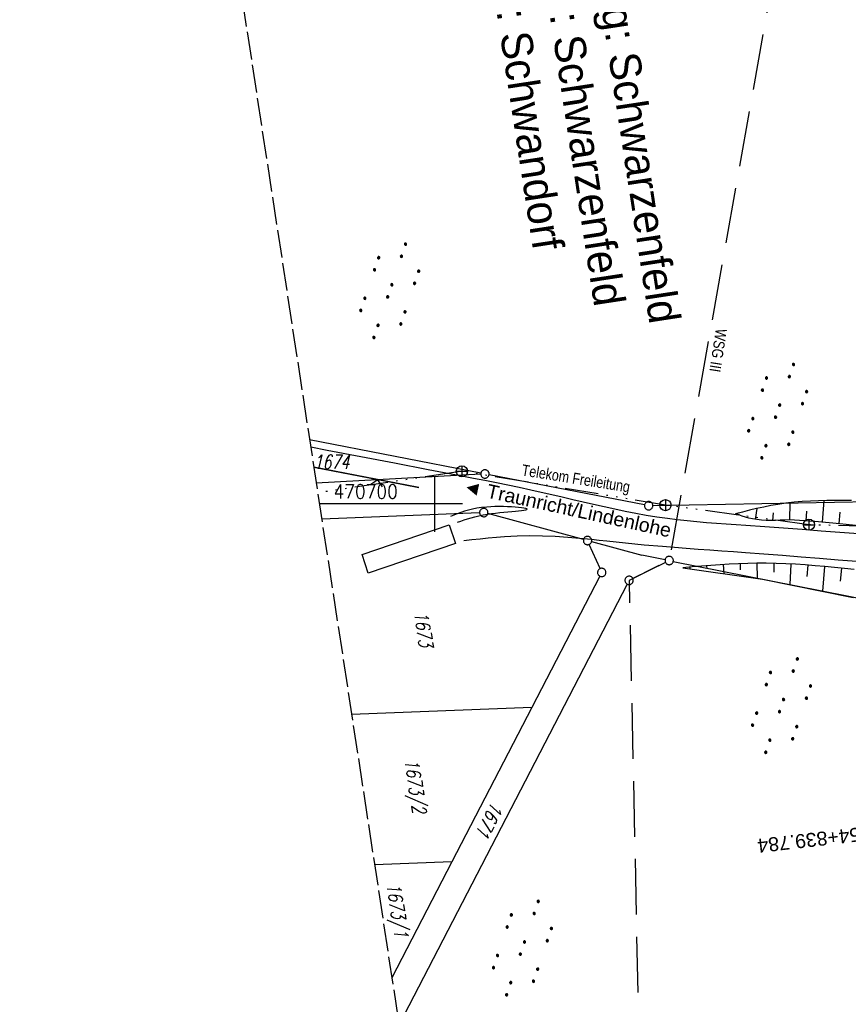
# Model space of a CAD drawing. Extents: x 510925 to 511321, y 470320 to 471095.
# Tile 6 of 17: x 510925 to 511074, y 470610 to 470787. Entities that reach past the tile are written whole.
import ezdxf
from ezdxf.enums import TextEntityAlignment as Align

# ---------------------------------------------------------------- set-up
doc = ezdxf.new("R2010")
doc.units = 0
doc.header["$LTSCALE"] = 10
doc.header["$MEASUREMENT"] = 0
for name, pattern in [('ACAD_ISO14W100', [25.5, 12, -3, 0.5, -3, 0.5, -3, 0.5, -3]), ('LT00', [0]), ('LT05', [0.7, 0.5, -0.2]), ('LT14', [0.6, 0.5, -0.1])]:
    doc.linetypes.add(name, pattern=pattern)
doc.layers.get('0').update_dxf_attribs({"linetype": 'LT00'})
doc.layers.add('-BLATT_96-RAND', color=7, linetype='LT14', plot=False)
for name, color, linetype in [('-EL-020', 250, 'LT00'), ('DFK_FLUR_NR', 250, 'LT00'), ('DFK_GZPKT', 250, 'LT00'), ('DFK_KATASTER', 250, 'LT00'), ('DFK_NUTZUNG', 250, 'LT00'), ('DFK_TOPO-ANL', 252, 'LT00'), ('GRENZNAME', 250, 'Continuous'), ('ORTSRICHTUNG', 7, 'Continuous'), ('STROM_TEXT', 80, 'Continuous'), ('TELEKOM', 210, 'ACAD_ISO14W100'), ('TELEKOM_TEXT', 210, 'Continuous'), ('V96_AFBR_BAB', 250, 'LT00'), ('V96_BOESCH', 250, 'LT00'), ('V96_BOSCHUNG', 250, 'LT00'), ('V96_RASTER', 250, 'LT00'), ('V96_ZAUN', 40, 'LT00'), ('WSG-GRENZE', 162, 'LT05'), ('WSG_TEXT', 163, 'Continuous')]:
    doc.layers.add(name, color=color, linetype=linetype)
doc.styles.add('Arial', font='ARIAL.TTF')
doc.styles.add('Beschrift', font='ARIAL.TTF')
doc.styles.get("Standard").update_dxf_attribs({"font": 'romans.shx'})
doc.styles.add('UNIR-H', font='unir_h.shx', dxfattribs={"width": 0.8})
doc.styles.add('Versorgungsltg', font='ARIAL.TTF', dxfattribs={"width": 0.8, "height": 2})

# ---------------------------------------------------------------- blocks, each defined once
blk = doc.blocks.new('SYMB7010')
at = {"color": 0, "linetype": 'ByBlock'}
for points in [[(-0.031408, 0.499213), (-0.093728, 0.49134), (-0.15457, 0.475719), (-0.212975, 0.452595), (-0.268021, 0.422333), (-0.31884, 0.385411), (-0.36463, 0.342411), (-0.40467, 0.29401), (-0.438329, 0.240973), (-0.465074, 0.184136), (-0.484486, 0.124395), (-0.496256, 0.062692), (-0.5002, 0)], [(-0.5002, 0), (-0.496256, -0.062692), (-0.484486, -0.124395), (-0.465075, -0.184136), (-0.438329, -0.240973), (-0.404671, -0.29401), (-0.36463, -0.342411), (-0.31884, -0.385411), (-0.268021, -0.422333), (-0.212975, -0.452595), (-0.154571, -0.475719), (-0.093728, -0.49134), (-0.031408, -0.499213), (0.031408, -0.499213)], [(0.5002, 0), (0.496256, 0.062692), (0.484485, 0.124395), (0.465074, 0.184136), (0.438329, 0.240973), (0.40467, 0.29401), (0.36463, 0.342411), (0.31884, 0.385411), (0.268021, 0.422333), (0.212975, 0.452595), (0.15457, 0.475719), (0.093728, 0.49134), (0.031408, 0.499213), (-0.031408, 0.499213)], [(0.031408, -0.499213), (0.093728, -0.491341), (0.15457, -0.475719), (0.212975, -0.452595), (0.268021, -0.422333), (0.31884, -0.385411), (0.36463, -0.342411), (0.404671, -0.294011), (0.438329, -0.240974), (0.465075, -0.184136), (0.484486, -0.124395), (0.496256, -0.062692), (0.500201, 0)]]:
    blk.add_lwpolyline(points, dxfattribs=at)
blk = doc.blocks.new('SYMB0024')
at = {"color": 0, "linetype": 'ByBlock'}
for p, q in [((-0.5, 0.5), (0, 0)), ((0, 0), (0.5, 0.5))]:
    blk.add_line(p, q, dxfattribs=at)
blk = doc.blocks.new('SYMB7110')
at = {"color": 0, "linetype": 'ByBlock'}
for p, q in [((-0.515, 0.392919), (-0.515, 0.367081)), ((-0.51, 0.362895), (-0.51, 0.397105)), ((-0.505, 0.399164), (-0.505, 0.360836)), ((-0.5, 0.360204), (-0.5, 0.399796)), ((-0.495, 0.399164), (-0.495, 0.360836)), ((-0.49, 0.362895), (-0.49, 0.397105)), ((-0.485, 0.392919), (-0.485, 0.367081)), ((-0.48, 0.379874), (-0.48, 0.380145)), ((-0.285, 0.392919), (-0.285, 0.367081)), ((-0.28, 0.362895), (-0.28, 0.397105)), ((-0.275, 0.399164), (-0.275, 0.360836)), ((-0.27, 0.360204), (-0.27, 0.399796)), ((-0.265, 0.399164), (-0.265, 0.360836)), ((-0.26, 0.362895), (-0.26, 0.397105)), ((-0.255, 0.392919), (-0.255, 0.367081)), ((-0.25, 0.379874), (-0.25, 0.380146)), ((0.255, 0.392919), (0.255, 0.367081)), ((0.26, 0.362895), (0.26, 0.397105)), ((0.265, 0.399164), (0.265, 0.360836)), ((0.27, 0.360204), (0.27, 0.399796)), ((0.275, 0.399164), (0.275, 0.360836)), ((0.28, 0.362895), (0.28, 0.397105)), ((0.285, 0.392919), (0.285, 0.367081)), ((0.29, 0.379874), (0.29, 0.380145)), ((0.485, 0.392919), (0.485, 0.367081)), ((0.49, 0.362895), (0.49, 0.397105)), ((0.495, 0.399164), (0.495, 0.360836)), ((0.5, 0.360204), (0.5, 0.399796)), ((0.505, 0.399164), (0.505, 0.360836)), ((0.51, 0.362895), (0.51, 0.397105)), ((0.515, 0.392919), (0.515, 0.367081)), ((0.52, 0.379874), (0.52, 0.380146)), ((-0.9, 0.012919), (-0.9, -0.012919)), ((-0.895, -0.017106), (-0.895, 0.017105)), ((-0.89, 0.019164), (-0.89, -0.019164)), ((-0.885, -0.019797), (-0.885, 0.019796)), ((-0.88, 0.019164), (-0.88, -0.019164)), ((-0.875, -0.017106), (-0.875, 0.017105)), ((-0.87, 0.012919), (-0.87, -0.012919)), ((-0.865, -0.000126), (-0.865, 0.000145)), ((-0.67, 0.012919), (-0.67, -0.012919)), ((-0.665, -0.017106), (-0.665, 0.017105)), ((-0.66, 0.019164), (-0.66, -0.019164)), ((-0.655, -0.019797), (-0.655, 0.019796)), ((-0.65, 0.019164), (-0.65, -0.019164)), ((-0.645, -0.017106), (-0.645, 0.017105)), ((-0.64, 0.012919), (-0.64, -0.012919)), ((-0.635, -0.000126), (-0.635, 0.000145)), ((-0.13, 0.012919), (-0.13, -0.012919)), ((-0.125, -0.017105), (-0.125, 0.017105)), ((-0.12, 0.019164), (-0.12, -0.019164)), ((-0.115, -0.019796), (-0.115, 0.019796)), ((-0.11, 0.019164), (-0.11, -0.019164)), ((-0.105, -0.017105), (-0.105, 0.017105)), ((-0.1, 0.012919), (-0.1, -0.012919)), ((-0.095, -0.000126), (-0.095, 0.000146)), ((0.1, 0.012919), (0.1, -0.012919)), ((0.105, -0.017105), (0.105, 0.017105)), ((0.11, 0.019164), (0.11, -0.019164)), ((0.115, -0.019796), (0.115, 0.019796)), ((0.12, 0.019164), (0.12, -0.019164)), ((0.125, -0.017105), (0.125, 0.017105)), ((0.13, 0.012919), (0.13, -0.012919)), ((0.135, -0.000126), (0.135, 0.000146)), ((0.64, 0.012919), (0.64, -0.012919)), ((0.645, -0.017105), (0.645, 0.017105)), ((0.65, 0.019164), (0.65, -0.019164)), ((0.655, -0.019796), (0.655, 0.019796)), ((0.66, 0.019164), (0.66, -0.019164)), ((0.665, -0.017105), (0.665, 0.017105)), ((0.67, 0.012919), (0.67, -0.012919)), ((0.675, -0.000126), (0.675, 0.000146)), ((0.87, 0.012919), (0.87, -0.012919)), ((0.875, -0.017105), (0.875, 0.017105)), ((0.88, 0.019164), (0.88, -0.019164)), ((0.885, -0.019796), (0.885, 0.019796)), ((0.89, 0.019164), (0.89, -0.019164)), ((0.895, -0.017105), (0.895, 0.017105)), ((0.9, 0.012919), (0.9, -0.012919)), ((0.905, -0.000126), (0.905, 0.000146)), ((-0.515, -0.367081), (-0.515, -0.392919)), ((-0.51, -0.397105), (-0.51, -0.362895)), ((-0.505, -0.360836), (-0.505, -0.399164)), ((-0.5, -0.399796), (-0.5, -0.360204)), ((-0.495, -0.360836), (-0.495, -0.399164)), ((-0.49, -0.397106), (-0.49, -0.362895)), ((-0.485, -0.367081), (-0.485, -0.392919)), ((-0.48, -0.380126), (-0.48, -0.379855)), ((-0.285, -0.367081), (-0.285, -0.392919)), ((-0.28, -0.397105), (-0.28, -0.362895)), ((-0.275, -0.360836), (-0.275, -0.399164)), ((-0.27, -0.399796), (-0.27, -0.360204)), ((-0.265, -0.360836), (-0.265, -0.399164)), ((-0.26, -0.397105), (-0.26, -0.362895)), ((-0.255, -0.367081), (-0.255, -0.392919)), ((-0.25, -0.380126), (-0.25, -0.379855)), ((0.255, -0.367081), (0.255, -0.392919)), ((0.26, -0.397105), (0.26, -0.362895)), ((0.265, -0.360836), (0.265, -0.399164)), ((0.27, -0.399796), (0.27, -0.360204)), ((0.275, -0.360836), (0.275, -0.399164)), ((0.28, -0.397105), (0.28, -0.362895)), ((0.285, -0.367081), (0.285, -0.392919)), ((0.29, -0.380126), (0.29, -0.379855)), ((0.485, -0.367081), (0.485, -0.392919)), ((0.49, -0.397105), (0.49, -0.362895)), ((0.495, -0.360836), (0.495, -0.399164)), ((0.5, -0.399796), (0.5, -0.360204)), ((0.505, -0.360836), (0.505, -0.399164)), ((0.51, -0.397105), (0.51, -0.362895)), ((0.515, -0.367081), (0.515, -0.392919)), ((0.52, -0.380126), (0.52, -0.379855))]:
    blk.add_line(p, q, dxfattribs=at)
for points in [[(-0.48, 0.38), (-0.481981, 0.388678), (-0.48753, 0.395637), (-0.49555, 0.399499), (-0.50445, 0.399499), (-0.51247, 0.395637), (-0.518019, 0.388678), (-0.52, 0.38), (-0.518019, 0.371322), (-0.51247, 0.364363), (-0.50445, 0.360501), (-0.49555, 0.360501), (-0.48753, 0.364363), (-0.481981, 0.371322), (-0.48, 0.38)], [(-0.25, 0.38), (-0.251981, 0.388678), (-0.25753, 0.395637), (-0.26555, 0.399499), (-0.27445, 0.399499), (-0.28247, 0.395637), (-0.288019, 0.388678), (-0.29, 0.38), (-0.288019, 0.371322), (-0.28247, 0.364363), (-0.27445, 0.360501), (-0.26555, 0.360501), (-0.25753, 0.364363), (-0.251981, 0.371322), (-0.25, 0.38)], [(0.29, 0.38), (0.288019, 0.388678), (0.28247, 0.395637), (0.27445, 0.399499), (0.26555, 0.399499), (0.25753, 0.395637), (0.251981, 0.388678), (0.25, 0.38), (0.251981, 0.371322), (0.25753, 0.364363), (0.26555, 0.360501), (0.27445, 0.360501), (0.28247, 0.364363), (0.288019, 0.371322), (0.29, 0.38)], [(0.52, 0.38), (0.518019, 0.388678), (0.51247, 0.395637), (0.50445, 0.399499), (0.495549, 0.399499), (0.48753, 0.395637), (0.481981, 0.388678), (0.48, 0.38), (0.481981, 0.371322), (0.48753, 0.364363), (0.495549, 0.360501), (0.50445, 0.360501), (0.51247, 0.364363), (0.518019, 0.371322), (0.52, 0.38)], [(-0.865, 0), (-0.866981, 0.008678), (-0.87253, 0.015637), (-0.88055, 0.019498), (-0.88945, 0.019498), (-0.89747, 0.015637), (-0.903019, 0.008678), (-0.905, 0)], [(-0.905, 0), (-0.903019, -0.008678), (-0.89747, -0.015637), (-0.88945, -0.019499), (-0.88055, -0.019499), (-0.87253, -0.015637), (-0.866981, -0.008678), (-0.865, 0)], [(-0.635, 0), (-0.636981, 0.008678), (-0.64253, 0.015637), (-0.65055, 0.019498), (-0.65945, 0.019498), (-0.66747, 0.015637), (-0.673019, 0.008678), (-0.675, 0)], [(-0.675, 0), (-0.673019, -0.008678), (-0.66747, -0.015637), (-0.65945, -0.019499), (-0.65055, -0.019499), (-0.64253, -0.015637), (-0.636981, -0.008678), (-0.635, 0)], [(-0.095, 0), (-0.096981, 0.008678), (-0.10253, 0.015637), (-0.11055, 0.019499), (-0.11945, 0.019499), (-0.12747, 0.015637), (-0.133019, 0.008678), (-0.135, 0)], [(-0.135, 0), (-0.133019, -0.008678), (-0.12747, -0.015637), (-0.11945, -0.019499), (-0.11055, -0.019499), (-0.10253, -0.015637), (-0.096981, -0.008678), (-0.095, 0)], [(0.135, 0), (0.133019, 0.008678), (0.12747, 0.015637), (0.11945, 0.019499), (0.11055, 0.019499), (0.10253, 0.015637), (0.096981, 0.008678), (0.095, 0)], [(0.095, 0), (0.096981, -0.008678), (0.10253, -0.015637), (0.11055, -0.019499), (0.11945, -0.019499), (0.12747, -0.015637), (0.133019, -0.008678), (0.135, 0)], [(0.675, 0), (0.673019, 0.008678), (0.66747, 0.015637), (0.65945, 0.019499), (0.65055, 0.019499), (0.64253, 0.015637), (0.636981, 0.008678), (0.635, 0)], [(0.635, 0), (0.636981, -0.008678), (0.64253, -0.015637), (0.65055, -0.019499), (0.65945, -0.019499), (0.66747, -0.015637), (0.673019, -0.008678), (0.675, 0)], [(0.905, 0), (0.903019, 0.008678), (0.89747, 0.015637), (0.88945, 0.019499), (0.88055, 0.019499), (0.87253, 0.015637), (0.866981, 0.008678), (0.865, 0)], [(0.865, 0), (0.866981, -0.008678), (0.87253, -0.015637), (0.88055, -0.019499), (0.88945, -0.019499), (0.89747, -0.015637), (0.903019, -0.008678), (0.905, 0)], [(-0.48, -0.38), (-0.481981, -0.371322), (-0.48753, -0.364363), (-0.49555, -0.360501), (-0.50445, -0.360501), (-0.51247, -0.364363), (-0.518019, -0.371322), (-0.52, -0.38), (-0.518019, -0.388678), (-0.51247, -0.395637), (-0.50445, -0.399499), (-0.49555, -0.399499), (-0.48753, -0.395637), (-0.481981, -0.388678), (-0.48, -0.38)], [(-0.25, -0.38), (-0.251981, -0.371322), (-0.25753, -0.364363), (-0.26555, -0.360501), (-0.27445, -0.360501), (-0.28247, -0.364363), (-0.288019, -0.371322), (-0.29, -0.38), (-0.288019, -0.388678), (-0.28247, -0.395637), (-0.27445, -0.399499), (-0.26555, -0.399499), (-0.25753, -0.395637), (-0.251981, -0.388678), (-0.25, -0.38)], [(0.29, -0.38), (0.288019, -0.371322), (0.28247, -0.364363), (0.27445, -0.360501), (0.26555, -0.360501), (0.25753, -0.364363), (0.251981, -0.371322), (0.25, -0.38), (0.251981, -0.388678), (0.25753, -0.395637), (0.26555, -0.399499), (0.27445, -0.399499), (0.28247, -0.395637), (0.288019, -0.388678), (0.29, -0.38)], [(0.52, -0.38), (0.518019, -0.371322), (0.51247, -0.364363), (0.50445, -0.360501), (0.495549, -0.360501), (0.48753, -0.364363), (0.481981, -0.371322), (0.48, -0.38), (0.481981, -0.388678), (0.48753, -0.395637), (0.495549, -0.399499), (0.50445, -0.399499), (0.51247, -0.395637), (0.518019, -0.388678), (0.52, -0.38)]]:
    blk.add_lwpolyline(points, dxfattribs=at)

msp = doc.modelspace()

# ---------------------------------------------------------------- linework, layer by layer
at = {"layer": '-BLATT_96-RAND', "elevation": 359.87}
msp.add_lwpolyline([(510925.48, 471051.66), (511037.44, 470320.17), (511321.13, 470363.6), (511209.17, 471095.08), (510925.48, 471051.66)], dxfattribs=at)
at = {"layer": 'DFK_KATASTER'}
for p, q in [((511008.3, 470705.53), (510977.54, 470711.51)), ((511008.29, 470705.35), (510978.73, 470703.72)), ((511037.71, 470699.83), (511009.78, 470705.25)), ((511039.2, 470699.7), (511085.29, 470700.61)), ((511008.08, 470698.43), (510979.72, 470697.3)), ((511026.75, 470693.64), (511009.55, 470698.27)), ((511029.71, 470688.39), (511027.77, 470692.75)), ((511028.19, 470693.24), (511037.22, 470690.82)), ((511041.39, 470690), (511037.22, 470690.82)), ((511041.46, 470689.52), (511035.6, 470686.61)), ((511042.87, 470689.7), (511082.96, 470681.75)), ((511029.67, 470687.03), (511017.47, 470663.46)), ((511034.59, 470685.61), (510993.61, 470606.51)), ((511017.47, 470663.46), (510985.09, 470662.18)), ((511017.47, 470663.46), (511003.12, 470635.73)), ((511003.12, 470635.73), (510989.22, 470635.18)), ((511003.12, 470635.73), (510992.33, 470614.88))]:
    msp.add_line(p, q, dxfattribs=at)
at = {"layer": 'DFK_TOPO-ANL'}
for p, q in [((510986.96, 470690.94), (511002.6, 470696.25)), ((511002.6, 470696.25), (511003.77, 470692.9)), ((511003.77, 470692.9), (510988.09, 470687.59)), ((510988.09, 470687.59), (510986.96, 470690.94))]:
    msp.add_line(p, q, dxfattribs=at)
at = {"layer": 'STROM_TEXT'}
for p, q in [((511004.9, 470706.87, 359.87), (511004.9, 470704.87, 359.87)), ((511003.9, 470705.87, 359.87), (511005.9, 470705.87, 359.87)), ((511040.46, 470699.79, 359.87), (511042.46, 470699.79, 359.87)), ((511041.46, 470700.79, 359.87), (511041.46, 470698.79, 359.87)), ((511066.23, 470696.28, 359.87), (511068.23, 470696.28, 359.87)), ((511067.23, 470697.28, 359.87), (511067.23, 470695.28, 359.87))]:
    msp.add_line(p, q, dxfattribs=at)
for centre in [(511004.9, 470705.87, 359.87), (511041.46, 470699.79, 359.87), (511067.23, 470696.28, 359.87)]:
    msp.add_circle(centre, 1, dxfattribs=at)
at = {"layer": 'TELEKOM', "ltscale": 0.05, "flags": 128}
for points in [[(511268.19, 470712.57), (511256.82, 470708.66), (511250.55, 470707.64), (511246.19, 470706.93), (511239.62, 470705.87), (511231.35, 470704.53), (511221.88, 470703.09), (511214.71, 470702.04), (511211.23, 470701.75), (511206.01, 470701.41), (511192.18, 470700), (511177.35, 470698.64), (511166.87, 470697.68), (511141.07, 470695.24), (511132.91, 470694.52), (511114.97, 470693.94), (511100.83, 470694.91), (511089.09, 470695.59), (511067.23, 470696.28)], [(511067.05, 470696.41), (511067.05, 470696.41)]]:
    msp.add_lwpolyline(points, dxfattribs=at)
at = {"layer": 'TELEKOM', "ltscale": 0.05, "elevation": 359.87, "flags": 128}
msp.add_lwpolyline([(511067.23, 470696.28), (511041.46, 470699.79), (511004.9, 470705.87), (510979.02, 470702)], dxfattribs=at)
at = {"layer": 'V96_AFBR_BAB'}
msp.add_line((510997.15, 470702.94, 359.87), (510978.29, 470706.64, 359.87), dxfattribs=at)
at = {"layer": 'V96_AFBR_BAB', "elevation": 359.87}
for points in [[(511076.15, 470694.62), (511072.78, 470694.88), (511069.41, 470695.14), (511066.03, 470695.4), (511062.66, 470695.65), (511059.28, 470695.89), (511055.9, 470696.12), (511054.14, 470696.24), (511052.38, 470696.36), (511050.61, 470696.49), (511048.85, 470696.63), (511047.09, 470696.78), (511045.33, 470696.95), (511043.58, 470697.14), (511041.83, 470697.37), (511039.92, 470697.64), (511038.02, 470697.96), (511036.12, 470698.3), (511034.23, 470698.67), (511032.34, 470699.06), (511030.45, 470699.47), (511028.56, 470699.9), (511026.68, 470700.33), (511024.8, 470700.77), (511022.91, 470701.21), (511021.03, 470701.65), (511019.15, 470702.08), (511017.26, 470702.5), (511015.21, 470702.95), (511013.15, 470703.38), (511011.09, 470703.79), (511009.03, 470704.2), (511006.97, 470704.6), (511004.91, 470705), (510998.86, 470706.16), (510992.8, 470707.31), (510986.75, 470708.47), (510980.69, 470709.62), (510977.74, 470710.18)], [(511004.13, 470696.72), (511004.71, 470696.92), (511005.3, 470697.13), (511005.91, 470697.33), (511006.55, 470697.52), (511007.22, 470697.7), (511007.94, 470697.88), (511008.7, 470698.04), (511009.53, 470698.18), (511010.23, 470698.29), (511010.95, 470698.38), (511011.69, 470698.47), (511012.43, 470698.54), (511013.15, 470698.61), (511013.85, 470698.68), (511014.5, 470698.74), (511015.09, 470698.8), (511015.6, 470698.85), (511016.03, 470698.91), (511016.36, 470698.96), (511016.57, 470699.02), (511016.64, 470699.07), (511016.58, 470699.14), (511016.37, 470699.2), (511016.05, 470699.26), (511015.62, 470699.32), (511015.09, 470699.38), (511014.49, 470699.43), (511013.83, 470699.47), (511013.11, 470699.5), (511012.37, 470699.52), (511011.61, 470699.53), (511010.84, 470699.52), (511010.09, 470699.49), (511009.36, 470699.44), (511008.45, 470699.35), (511007.61, 470699.23), (511006.82, 470699.07), (511006.08, 470698.89), (511005.38, 470698.69), (511004.72, 470698.47), (511004.08, 470698.24), (511003.46, 470698), (511002.84, 470697.76)], [(511005.25, 470693.44), (511006.71, 470693.61), (511008.17, 470693.77), (511009.64, 470693.92), (511011.1, 470694.05), (511012.57, 470694.16), (511014.84, 470694.27), (511017.11, 470694.32), (511019.39, 470694.3), (511021.66, 470694.21), (511023.93, 470694.07), (511025.34, 470693.95), (511026.74, 470693.82), (511028.15, 470693.67), (511029.55, 470693.52), (511030.96, 470693.37), (511034.28, 470693.02), (511037.61, 470692.69), (511040.94, 470692.4), (511043.07, 470692.22), (511045.19, 470692.06), (511047.31, 470691.9), (511049.44, 470691.75), (511051.56, 470691.6), (511053.68, 470691.45), (511055.81, 470691.3), (511059.14, 470691.05), (511062.48, 470690.79), (511065.82, 470690.52), (511069.15, 470690.25), (511072.49, 470689.99), (511075.83, 470689.72)]]:
    msp.add_lwpolyline(points, dxfattribs=at)
at = {"layer": 'V96_BOESCH', "elevation": 359.87}
for points in [[(511074.89, 470700.65), (511073.4, 470700.65), (511071.92, 470700.65), (511070.44, 470700.63), (511068.97, 470700.59), (511067.49, 470700.53), (511066.03, 470700.43), (511064.56, 470700.3), (511063.1, 470700.14), (511061.65, 470699.92), (511060.37, 470699.7), (511059.1, 470699.44), (511057.84, 470699.16), (511056.57, 470698.86), (511055.31, 470698.55), (511054.05, 470698.23)], [(511077.3, 470695.98), (511072.79, 470696.45), (511068.27, 470696.85), (511063.75, 470697.17), (511062.9, 470697.12), (511062.06, 470697.07), (511061.22, 470697.04), (511060.38, 470697.03), (511059.54, 470697.05), (511058.71, 470697.1), (511057.88, 470697.2), (511057.07, 470697.34), (511056.46, 470697.48), (511055.85, 470697.64), (511055.25, 470697.83), (511054.65, 470698.03), (511054.05, 470698.23)], [(511075.34, 470688.26), (511073.59, 470688.43), (511071.84, 470688.6), (511070.08, 470688.77), (511068.33, 470688.92), (511066.58, 470689.06), (511064.82, 470689.18), (511063.07, 470689.27), (511061.32, 470689.33), (511059.56, 470689.37), (511057.9, 470689.36), (511056.24, 470689.33), (511054.58, 470689.27), (511052.92, 470689.18), (511051.26, 470689.08), (511049.6, 470688.96), (511047.93, 470688.84), (511046.27, 470688.7), (511044.61, 470688.56)], [(511044.61, 470688.56), (511058.88, 470686.52), (511075.19, 470683.21)]]:
    msp.add_lwpolyline(points, dxfattribs=at)
at = {"layer": 'V96_BOSCHUNG'}
for p, q in [((511063.77, 470697.17, 359.87), (511063.88, 470700.23, 359.87)), ((511069.68, 470696.73, 359.87), (511069.99, 470700.62, 359.87)), ((511054.64, 470698.03, 359.87), (511054.7, 470698.22, 359.87)), ((511057.66, 470697.23, 359.87), (511057.96, 470699.19, 359.87)), ((511060.75, 470697.04, 359.87), (511060.84, 470698.42, 359.87)), ((511066.72, 470696.97, 359.87), (511066.83, 470698.73, 359.87)), ((511072.64, 470696.47, 359.87), (511072.83, 470698.56, 359.87)), ((511045.84, 470688.66, 359.87), (511045.86, 470688.38, 359.87)), ((511048.83, 470688.91, 359.87), (511048.87, 470688.43, 359.87)), ((511051.84, 470689.12, 359.87), (511051.93, 470687.51, 359.87)), ((511054.86, 470689.28, 359.87), (511054.9, 470688.18, 359.87)), ((511057.9, 470689.36, 359.87), (511057.91, 470686.66, 359.87)), ((511060.95, 470689.34, 359.87), (511060.9, 470687.73, 359.87)), ((511064, 470689.22, 359.87), (511063.79, 470685.52, 359.87)), ((511067.03, 470689.02, 359.87), (511066.88, 470686.98, 359.87)), ((511070.05, 470688.77, 359.87), (511069.65, 470684.33, 359.87)), ((511073.05, 470688.49, 359.87), (511072.82, 470686.11, 359.87))]:
    msp.add_line(p, q, dxfattribs=at)
at = {"layer": 'V96_RASTER'}
for p, q in [((511000, 470705, 359.87), (511000, 470695, 359.87)), ((511005, 470700, 359.87), (510979.3, 470700, 359.87))]:
    msp.add_line(p, q, dxfattribs=at)
at = {"layer": 'V96_ZAUN'}
for p, q in [((510989.78, 470704.32, 359.87), (510978.3, 470706.53, 359.87)), ((510997.14, 470702.9, 359.87), (510989.78, 470704.32, 359.87))]:
    msp.add_line(p, q, dxfattribs=at)
at = {"layer": 'WSG-GRENZE', "ltscale": 2, "flags": 128}
msp.add_lwpolyline([(511220.03, 471024.16), (511145.09, 470958.85), (511090.88, 470963.64), (511042.13, 470689.85), (511034.93, 470686.28), (511040.5, 470423.38), (511040.31, 470419.35), (511115.41, 470332.11)], dxfattribs=at)

# ---------------------------------------------------------------- block references
at = {"layer": 'DFK_GZPKT', "xscale": 1.499999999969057, "yscale": 1.5, "zscale": 1.5, "rotation": 251.2881100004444}
for p in [(511009.04, 470705.39), (511008.83, 470698.46), (511038.45, 470699.69), (511027.47, 470693.44), (511042.13, 470689.85), (511030.01, 470687.7), (511034.93, 470686.28)]:
    msp.add_blockref('SYMB7010', p, dxfattribs=at)
at = {"layer": 'DFK_NUTZUNG', "yscale": 10, "zscale": 10, "rotation": 251.28826}
for p, xscale in [((510991.94, 470738.28), 9.99999999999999), ((511061.61, 470716.67), 9.99999999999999), ((511062.31, 470663.79), 10), ((511015.77, 470620.25), 10)]:
    msp.add_blockref('SYMB7110', p, dxfattribs=dict(at, xscale=xscale))
at = {"layer": 'V96_ZAUN', "xscale": 2.100000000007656, "yscale": 2.100000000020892, "zscale": 2.100000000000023, "rotation": 169.109205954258}
msp.add_blockref('SYMB0024', (510989.78, 470704.32, 359.87), dxfattribs=at)

# ---------------------------------------------------------------- texts
at = {"layer": '-EL-020', "style": 'Arial'}
msp.add_text(' km 154+839.784', height=2.5, rotation=-173.47, dxfattribs=at).set_placement((511084.77, 470642.9))
at = {"layer": 'DFK_FLUR_NR', "oblique": 13.754, "width": 0.75}
for s, rotation, p in [('1674', -0.0003, (510978.25, 470706.34)), ('1673', 278.7021, (510996.29, 470680.51)), ('1673/2', 278.7021, (510994.59, 470654.01)), ('1671', 242.3747, (511010.33, 470646.75)), ('1673/1', 278.7021, (510991.35, 470631.72))]:
    msp.add_text(s, height=2.5, rotation=rotation, dxfattribs=at).set_placement(p)
at = {"layer": 'GRENZNAME', "insert": (511030.18, 470824.29, 359.87), "char_height": 5.6, "width": 100.22, "attachment_point": 1, "rotation": 278.7021, "style": 'UNIR-H'}
msp.add_mtext('{\\W1;Gemarkung: Schwarzenfeld\\PGemeinde: Schwarzenfeld\\PLandkreis: Schwandorf}', dxfattribs=at)
at = {"layer": 'ORTSRICHTUNG', "insert": (511023.5, 470698.01), "char_height": 2.5, "width": 39.0121, "attachment_point": 8, "rotation": 347.7029, "style": 'Beschrift'}
msp.add_mtext('◄ Traunricht/Lindenlohe', dxfattribs=at)
at = {"layer": 'TELEKOM_TEXT', "style": 'Versorgungsltg', "width": 0.8}
msp.add_text('Telekom Freileitung', height=2, rotation=350.929, dxfattribs=at).set_placement((511025.23, 470703.6), align=Align.CENTER)
at = {"layer": 'V96_RASTER', "width": 0.899}
msp.add_text(' 470700', height=2.5, rotation=359.9993, dxfattribs=at).set_placement((510980.3, 470701, 359.87))
at = {"layer": 'WSG_TEXT', "style": 'Beschrift', "width": 0.8}
msp.add_text('WSG III', height=2, rotation=261.172, dxfattribs=at).set_placement((511049.93, 470727.72), align=Align.CENTER)

doc.saveas('drawing.dxf')
